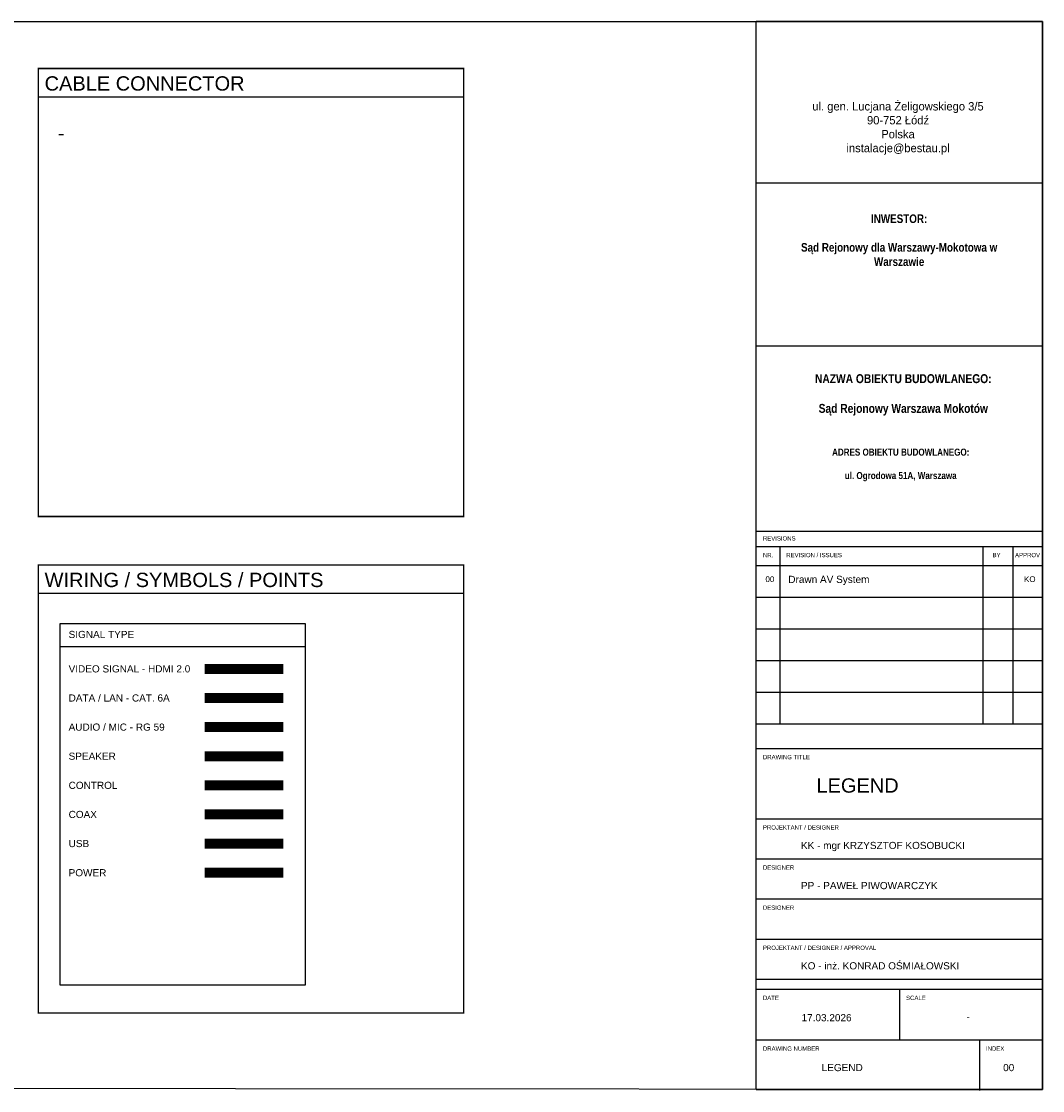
# Paper-space layout 'Layout1' of a CAD drawing. Header units: centimetres. Extents: x 0 to 256, y 14 to 183.
# Tile 2 of 2: x 94 to 256, y 14 to 183. Entities that reach past the tile are written whole.
import ezdxf

# ---------------------------------------------------------------- set-up
doc = ezdxf.new("R2010")
doc.units = ezdxf.units.CM
doc.layers.add('AV_DEVICES', color=20, linetype='Continuous', lineweight=0)
doc.layers.add('TABELA', color=250, linetype='Continuous', lineweight=0)
doc.styles.add('ari_1', font='ARIALN.TTF')
doc.styles.get("Standard").update_dxf_attribs({"font": 'arial.ttf'})

psp = doc.layouts.get("Layout1")

# ---------------------------------------------------------------- linework, layer by layer
at = {"layer": 'AV_DEVICES', "color": 252, "lineweight": 25}
psp.add_lwpolyline([(0, 183.28), (256.11, 183.28), (256.11, 13.82), (0, 14.01)], close=True, dxfattribs=at)
at = {"layer": 'TABELA', "linetype": 'Continuous', "lineweight": 25}
for points in [[(256.11, 183.11), (256.11, 13.82), (210.69, 13.82), (210.69, 183.28), (256.11, 183.28)], [(210.69, 13.82), (256.11, 13.82), (256.11, 183.28), (210.69, 183.28)], [(210.69, 157.65), (256.11, 157.65)], [(96.78, 104.72), (164.25, 104.72)], [(210.69, 99.98), (256.11, 99.98)], [(214.41, 99.98), (214.41, 71.83)], [(246.61, 99.98), (246.61, 71.83)], [(251.38, 99.98), (251.38, 71.83)], [(210.69, 96.94), (256.11, 96.94)], [(210.69, 91.92), (256.11, 91.92)], [(210.69, 86.9), (256.11, 86.9)], [(210.69, 81.87), (256.11, 81.87)], [(210.69, 76.85), (256.11, 76.85)], [(210.69, 71.83), (256.11, 71.83)], [(210.69, 67.92), (256.11, 67.92)], [(210.69, 56.76), (256.11, 56.76)], [(210.69, 50.4), (256.11, 50.4)], [(210.69, 44.03), (256.11, 44.03)], [(210.69, 37.66), (256.11, 37.66)], [(210.69, 31.29), (256.11, 31.29)], [(210.69, 29.72), (256.11, 29.72)], [(233.4, 29.72), (233.4, 21.67)], [(96.78, 25.95), (164.25, 25.95)], [(210.69, 21.67), (256.11, 21.67)], [(246.08, 21.67), (246.08, 13.62)]]:
    psp.add_lwpolyline(points, dxfattribs=at)
at = {"layer": 'TABELA', "linetype": 'Continuous', "lineweight": 25, "const_width": 0.227}
for points in [[(96.78, 175.81), (164.25, 175.81), (164.25, 104.72), (96.78, 104.72)], [(96.78, 97.03), (164.25, 97.03), (164.25, 25.95), (96.78, 25.95)]]:
    psp.add_lwpolyline(points, close=True, dxfattribs=at)
for points in [[(96.78, 171.3), (164.25, 171.3)], [(96.78, 92.52), (164.25, 92.52)]]:
    psp.add_lwpolyline(points, dxfattribs=at)
at = {"layer": 'TABELA', "color": 250, "linetype": 'Continuous', "lineweight": 25}
for points in [[(210.69, 131.79), (256.11, 131.79)], [(210.69, 102.39), (256.11, 102.39)]]:
    psp.add_lwpolyline(points, dxfattribs=at)
at = {"layer": 'TABELA', "lineweight": 25}
psp.add_lwpolyline([(100.24, 87.72), (139.15, 87.72), (139.15, 30.35), (100.24, 30.35)], close=True, dxfattribs=at)
psp.add_lwpolyline([(100.24, 84.08), (139.15, 84.08)], dxfattribs=at)
at = {"layer": 'TABELA', "color": 1, "const_width": 1.59}
psp.add_lwpolyline([(123.16, 80.54), (135.66, 80.54)], dxfattribs=at)
at = {"layer": 'TABELA', "color": 150, "const_width": 1.59}
psp.add_lwpolyline([(123.16, 75.92), (135.66, 75.92)], dxfattribs=at)
at = {"layer": 'TABELA', "color": 92, "const_width": 1.59}
psp.add_lwpolyline([(123.16, 71.3), (135.66, 71.3)], dxfattribs=at)
at = {"layer": 'TABELA', "color": 152, "const_width": 1.59}
psp.add_lwpolyline([(123.16, 66.68), (135.66, 66.68)], dxfattribs=at)
at = {"layer": 'TABELA', "color": 6, "const_width": 1.59}
psp.add_lwpolyline([(123.16, 62.06), (135.66, 62.06)], dxfattribs=at)
at = {"layer": 'TABELA', "color": 250, "const_width": 1.59}
psp.add_lwpolyline([(123.16, 57.44), (135.66, 57.44)], dxfattribs=at)
at = {"layer": 'TABELA', "color": 30, "const_width": 1.59}
psp.add_lwpolyline([(123.16, 52.82), (135.66, 52.82)], dxfattribs=at)
at = {"layer": 'TABELA', "color": 3, "const_width": 1.59}
psp.add_lwpolyline([(123.16, 48.19), (135.66, 48.19)], dxfattribs=at)

# ---------------------------------------------------------------- texts
at = {"color": 250, "lineweight": -2, "insert": (206.17, 152.65), "char_height": 1.3624, "width": 54.3623, "attachment_point": 1, "rotation": 360}
psp.add_mtext('\\pxsm1,qc;{\\fArial Narrow|b1|i0|c238|p34;INWESTOR: \\P\\PSąd Rejonowy dla Warszawy-Mokotowa w\\PWarszawie}', dxfattribs=at)
at = {"color": 250, "lineweight": -2, "attachment_point": 1, "rotation": 0, "style": 'ari_1'}
for s, insert, char_height, width in [('\\pxsm1,qc;{\\fArial Narrow|b1|i0|c238|p34;\\H0.81844x;NAZWA OBIEKTU BUDOWLANEGO:\\P\\PSąd Rejonowy Warszawa Mokotów}', (208.46, 127.3), 1.7295, 51.1021), ('\\pxsm1,qc;{\\fArial Narrow|b1|i0|c238|p34;\\H0.81844x;ADRES OBIEKTU BUDOWLANEGO: \\P\\Pul. Ogrodowa 51A, Warszawa}', (206.52, 115.49), 1.3624, 54.1648)]:
    psp.add_mtext(s, dxfattribs=dict(at, insert=insert, char_height=char_height, width=width))
at = {"layer": 'TABELA', "linetype": 'Continuous', "lineweight": 25, "attachment_point": 1}
for s, width, gutter_width, heights, insert, char_height in [('CABLE CONNECTOR', 67.4639, 22.71, [0], (97.79, 174.57), 2.2707), ('\\pxqc;{\\fAvenir Next|b0|i0|c238|p0;ul. gen. Lucjana Żeligowskiego 3/5\\P90-752 Łódź\\PPolska\\Pinstalacje@bestau.pl}', 50.8035, 0.591, [0], (207.77, 170.47), 1.3245), ('-', 67.4639, 22.71, [0], (99.9, 166.7), 2.27), ('REVISIONS', 18.3508, 22.71, [1.81], (211.74, 101.59), 0.681), ('NR.', 18.3508, 22.71, [1.81], (211.74, 98.94), 0.681), ('REVISION / ISSUES', 18.3508, 22.71, [1.81], (215.44, 98.94), 0.6812), ('BY', 18.3508, 22.71, [1.81], (248.17, 98.94), 0.681), ('APPROV', 18.3508, 22.71, [1.81], (251.74, 98.94), 0.681), ('WIRING / SYMBOLS / POINTS', 67.4639, 22.71, [0], (97.79, 95.79), 2.2707), ('00', 18.3508, 22.71, [1.81], (212.14, 95.22), 0.908), ('Drawn AV System', 37.0565, 22.71, [0.945], (215.77, 95.31), 1.1353), ('KO', 18.3508, 22.71, [1.81], (253.16, 95.22), 0.908), ('SIGNAL TYPE', 37.0565, 22.71, [0.945], (101.6, 86.57), 1.1353), ('VIDEO SIGNAL - HDMI 2.0', 37.0565, 22.71, [0.945], (101.6, 81.11), 1.1353), ('DATA / LAN - CAT. 6A', 37.0565, 22.71, [0.945], (101.6, 76.49), 1.1353), ('AUDIO / MIC - RG 59', 37.0565, 22.71, [0.945], (101.6, 71.87), 1.1353), ('SPEAKER', 37.0565, 22.71, [0.945], (101.6, 67.25), 1.135), ('DRAWING TITLE', 18.3508, 22.71, [1.81], (211.74, 66.88), 0.6812), ('LEGEND', 67.4639, 22.71, [0], (220.23, 63.17), 2.271), ('CONTROL', 37.0565, 22.71, [0.945], (101.6, 62.63), 1.135), ('COAX', 37.0565, 22.71, [0.945], (101.6, 58.01), 1.135), ('PROJEKTANT / DESIGNER', 18.3508, 22.71, [1.81], (211.74, 55.72), 0.6812), ('USB', 37.0565, 22.71, [0.945], (101.6, 53.39), 1.135), ('KK - mgr KRZYSZTOF KOSOBUCKI', 37.0565, 22.71, [0.945], (217.78, 53.09), 1.1353), ('DESIGNER', 18.3508, 22.71, [1.81], (211.74, 49.36), 0.681), ('POWER', 37.0565, 22.71, [0.945], (101.6, 48.76), 1.135), ('PP - PAWEŁ PIWOWARCZYK', 37.0565, 22.71, [0.945], (217.78, 46.72), 1.1353), ('DESIGNER ', 18.3508, 22.71, [1.81], (211.74, 42.99), 0.681), ('PROJEKTANT / DESIGNER / APPROVAL', 35.176, 22.71, [1.12], (211.74, 36.62), 0.6812), ('KO - inż. KONRAD OŚMIAŁOWSKI', 37.0565, 22.71, [0.945], (217.78, 33.99), 1.1353), ('DATE', 18.3508, 22.71, [1.81], (211.74, 28.68), 0.681), ('SCALE', 18.3508, 22.71, [1.81], (234.45, 28.68), 0.681), ('\\pxqc;17.03.2026', 18.3508, 22.71, [1.81], (212.66, 25.76), 1.1353), ('\\pxqc;-', 18.3508, 22.71, [1.81], (235.11, 25.93), 1.135), ('DRAWING NUMBER', 18.3508, 22.71, [1.81], (211.74, 20.63), 0.6812), ('INDEX', 18.3508, 22.71, [1.81], (247.13, 20.63), 0.681), ('LEGEND', 18.3508, 22.71, [1.81], (221.06, 17.84), 1.135), ('00', 18.3508, 22.71, [1.81], (249.85, 17.84), 1.135)]:
    psp.add_mtext_dynamic_manual_height_columns(s, width=width, gutter_width=gutter_width, heights=heights, dxfattribs=dict(at, insert=insert, char_height=char_height))

doc.saveas('drawing.dxf')
